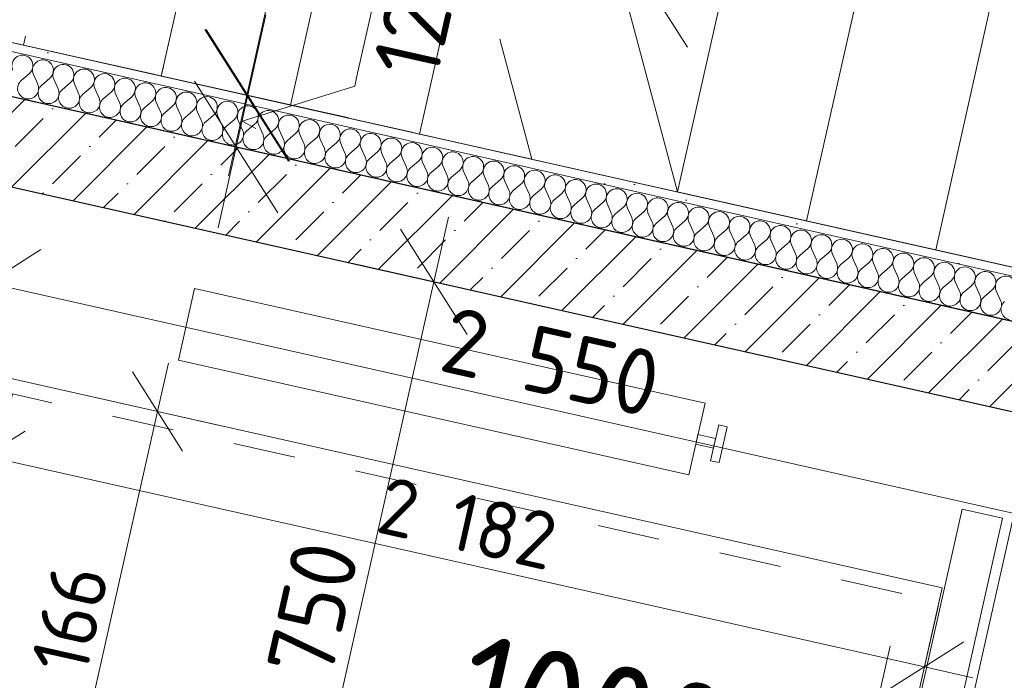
# Model space of a CAD drawing. Header units: millimetres. Extents: x -7218511 to -6645009, y 6003432 to 6221853.
# Tile 92 of 147: x -7174405 to -7172172, y 6146791 to 6148290. Entities that reach past the tile are written whole.
import ezdxf

# ---------------------------------------------------------------- set-up
doc = ezdxf.new("R2010")
doc.units = ezdxf.units.MM
doc.header["$MEASUREMENT"] = 0
doc.linetypes.add('короткая штриховая', pattern=[282.222222, 141.111111, -141.111111])
doc.linetypes.add('Штриховая', pattern=[564.444447, 282.222223, -282.222223])
for name, color, linetype in [('S - МОП.АР', 7, 'Continuous'), ('АР-вертикальная связь - Лестница.АР', 7, 'Continuous'), ('АР-Стены_внутренние_пилоны.АР', 7, 'Continuous'), ('АР-Чертеж-Размеры.АР', 7, 'Continuous')]:
    doc.layers.add(name, color=color, linetype=linetype)
for name, color, linetype, lineweight in [('АР-вертикальная связь - Лестница.АР_Ном._пера__1', 7, 'Continuous', 0), ('АР-вертикальная связь - Лифт.АР_Ном._пера__1', 7, 'Continuous', 0), ('АР-вертикальная связь - Лифт.АР_Ном._пера__120', 7, 'Continuous', 0), ('АР-Стены_внутренние_пилоны.АР_Ном._пера__1', 7, 'Continuous', 30), ('АР-Чертеж-Размеры.АР_Ном._пера__1', 7, 'Continuous', 0), ('Двери Archicad_Ном._пера__120', 7, 'Continuous', 0), ('Маркеры Дверей Archicad_Ном._пера__1', 7, 'Continuous', 0)]:
    doc.layers.add(name, color=color, linetype=linetype, lineweight=lineweight)
doc.styles.add('РЎР“Р•РќР•Р\xa0Р\x98Р\xa0_РЎРўР\x98Р›Р¬_1', font='GOST_Common.ttf')
doc.styles.add('РЎР“Р•РќР•Р\xa0Р\x98Р\xa0_РЎРўР\x98Р›Р¬_3', font='arial.ttf')
doc.dimstyles.new('СГЕНЕРИР_СТИЛЬ__16', dxfattribs={"dimtxt": 129.999995, "dimasz": 142.5, "dimexe": 0.18, "dimexo": 300000, "dimgap": 0, "dimtad": 1, "dimdec": 0, "dimzin": 0, "dimdsep": 46, "dimtxsty": 'РЎР“Р•РќР•Р\xa0Р\x98Р\xa0_РЎРўР\x98Р›Р¬_1', "dimblk": 'ARROWHEAD_6', "dimblk1": 'ARROWHEAD_6', "dimblk2": 'ARROWHEAD_6', "dimcen": 0.09, "dimclrd": 7, "dimclre": 7, "dimclrt": 7, "dimazin": 0, "dimtfac": 1, "dimtdec": 4, "dimtmove": 0, "dimatfit": 3, "dimfxl": 1, "dimtolj": 1, "dimtzin": 0, "dimarcsym": 0})
doc.dimstyles.new('СГЕНЕРИР_СТИЛЬ__2', dxfattribs={"dimtxt": 150, "dimasz": 237.5, "dimexe": 0.18, "dimexo": 0.0625, "dimgap": 0, "dimtad": 1, "dimdec": 0, "dimzin": 0, "dimdsep": 46, "dimtxsty": 'РЎР“Р•РќР•Р\xa0Р\x98Р\xa0_РЎРўР\x98Р›Р¬_1', "dimblk": 'ARROWHEAD_6', "dimblk1": 'ARROWHEAD_6', "dimblk2": 'ARROWHEAD_6', "dimcen": 0.09, "dimse1": 1, "dimse2": 1, "dimclrd": 7, "dimclre": 7, "dimclrt": 7, "dimazin": 0, "dimtfac": 1, "dimtdec": 4, "dimtmove": 0, "dimatfit": 3, "dimfxl": 1, "dimtolj": 1, "dimtzin": 0, "dimarcsym": 0})
doc.dimstyles.new('СГЕНЕРИР_СТИЛЬ__4', dxfattribs={"dimtxt": 150, "dimasz": 190, "dimexe": 0.18, "dimexo": 0.0625, "dimgap": 0, "dimtad": 1, "dimdec": 0, "dimzin": 0, "dimdsep": 46, "dimtxsty": 'РЎР“Р•РќР•Р\xa0Р\x98Р\xa0_РЎРўР\x98Р›Р¬_1', "dimblk": 'ARROWHEAD_6', "dimblk1": 'ARROWHEAD_6', "dimblk2": 'ARROWHEAD_6', "dimcen": 0.09, "dimse1": 1, "dimse2": 1, "dimclrd": 7, "dimclre": 7, "dimclrt": 7, "dimazin": 0, "dimtfac": 1, "dimtdec": 4, "dimtmove": 0, "dimatfit": 3, "dimfxl": 1, "dimtolj": 1, "dimtzin": 0, "dimarcsym": 0})
doc.dimstyles.new('СГЕНЕРИР_СТИЛЬ__5', dxfattribs={"dimtxt": 150, "dimasz": 237.5, "dimexe": 0.18, "dimexo": 0.0625, "dimgap": 0, "dimtad": 1, "dimdec": 0, "dimzin": 0, "dimdsep": 46, "dimtxsty": 'РЎР“Р•РќР•Р\xa0Р\x98Р\xa0_РЎРўР\x98Р›Р¬_1', "dimblk": 'ARROWHEAD_6', "dimblk1": 'ARROWHEAD_6', "dimblk2": 'ARROWHEAD_6', "dimcen": 0.09, "dimse1": 1, "dimse2": 1, "dimclrd": 7, "dimclre": 7, "dimclrt": 7, "dimazin": 0, "dimtfac": 1, "dimtdec": 4, "dimtmove": 2, "dimatfit": 3, "dimfxl": 1, "dimtolj": 1, "dimtzin": 0, "dimarcsym": 0})
pattern_1 = [(45, (-6566190.34, 6562677.8), (-84.852814, 84.852814), []), (45, (-6566232.77, 6562720.22), (-84.852814, 84.852814), [90, -30, 0, -30])]
pattern_2 = [(45, (-6566190.34, 6563027.8), (-111.369318, 111.369318), [0, -105, 0, -157.5]), (110, (-6565840.34, 6563027.8), (148.001588, 53.868173), [0, -77, 0, -133])]

# ---------------------------------------------------------------- blocks, each defined once
blk = doc.blocks.new('Лестница_1_3', base_point=(-6566190.3, 6562677.8))
at = {"layer": 'АР-вертикальная связь - Лестница.АР_Ном._пера__1', "color": 7, "linetype": 'Штриховая', "lineweight": 0}
for p, q in [((-7174144, 6149353.9), (-7174396, 6148231.9)), ((-7173831.7, 6149283.8), (-7174083.7, 6148161.8)), ((-7174083.7, 6148161.8), (-7173831.7, 6149283.8)), ((-7173555.1, 6149146.3), (-7173791, 6148096)), ((-7173791, 6148096), (-7173555.1, 6149146.3)), ((-7173391.7, 6148504.8), (-7173498.3, 6148030.3)), ((-7173498.3, 6148030.3), (-7173391.7, 6148504.8)), ((-7173243.1, 6147973), (-7173384.1, 6148503.1)), ((-7174396, 6148231.9), (-7174376.4, 6148227.5)), ((-7174376.4, 6148227.5), (-7174083.7, 6148161.8)), ((-7174083.7, 6148161.8), (-7173791, 6148096)), ((-7173791, 6148096), (-7173498.3, 6148030.3)), ((-7173498.3, 6148030.3), (-7173243.1, 6147973))]:
    blk.add_line(p, q, dxfattribs=at)
at = {"layer": 'АР-вертикальная связь - Лестница.АР_Ном._пера__1', "color": 7, "linetype": 'Continuous', "lineweight": 0}
for p, q in [((-7172660.9, 6149020.9), (-7172912.9, 6147898.8)), ((-7172912.9, 6147898.8), (-7172660.9, 6149020.9)), ((-7172368.2, 6148955.1), (-7172620.2, 6147833.1)), ((-7172620.2, 6147833.1), (-7172368.2, 6148955.1)), ((-7172075.5, 6148889.4), (-7172327.5, 6147767.3)), ((-7172327.5, 6147767.3), (-7172075.5, 6148889.4)), ((-7172890.5, 6148226.9), (-7173079.6, 6148525.6)), ((-7172912.9, 6147898.8), (-7173053.9, 6148428.9)), ((-7172912.9, 6147898.8), (-7172620.2, 6147833.1)), ((-7172620.2, 6147833.1), (-7172327.5, 6147767.3)), ((-7172327.5, 6147767.3), (-7172034.8, 6147701.6))]:
    blk.add_line(p, q, dxfattribs=at)
blk = doc.blocks.new('Стена_98_3', base_point=(-7176132.1, 6148396.6))
at = {"layer": 'АР-Стены_внутренние_пилоны.АР', "linetype": 'Continuous', "lineweight": 0, "true_color": 0x000000}
h = blk.add_hatch(dxfattribs=at)
h.set_pattern_fill('ЖЕЛЕЗОБЕТОН__PROJECT__0003', color=18, style=0, pattern_type=2)
h.set_pattern_definition(pattern_1)
h.paths.add_polyline_path([(-7176154, 6148299.1), (-7171939.1, 6147352.4), (-7171895.3, 6147547.6), (-7176110.2, 6148494.2)])
at = {"layer": 'АР-Стены_внутренние_пилоны.АР_Ном._пера__1', "color": 7, "linetype": 'Continuous', "lineweight": 30, "flags": 128}
for points in [[(-7171700.2, 6147503.7), (-7176110.2, 6148494.2)], [(-7175744.4, 6148207.1), (-7171939.1, 6147352.4)]]:
    blk.add_lwpolyline(points, dxfattribs=at)
blk = doc.blocks.new('*X282', base_point=(-6566190.3, 6562677.8))
at = {"layer": 'АР-Стены_внутренние_пилоны.АР_Ном._пера__1', "color": 7, "linetype": 'Continuous', "lineweight": 0}
for p, q in [((-7174383.2, 6148167), (-7174401.3, 6148151.6)), ((-7174373.9, 6148165), (-7174364.1, 6148143.2)), ((-7174336.7, 6148156.6), (-7174354.8, 6148141.2)), ((-7174327.4, 6148154.5), (-7174317.6, 6148132.8)), ((-7174290.2, 6148146.2), (-7174308.3, 6148130.7)), ((-7174280.9, 6148144.1), (-7174271.2, 6148122.4)), ((-7174243.8, 6148135.7), (-7174261.9, 6148120.3)), ((-7174234.5, 6148133.7), (-7174224.7, 6148111.9)), ((-7174197.3, 6148125.3), (-7174215.4, 6148109.9)), ((-7174188, 6148123.2), (-7174178.3, 6148101.5)), ((-7174150.9, 6148114.9), (-7174169, 6148099.4)), ((-7174141.6, 6148112.8), (-7174131.8, 6148091.1)), ((-7174104.4, 6148104.4), (-7174122.5, 6148089)), ((-7174095.1, 6148102.4), (-7174085.3, 6148080.6)), ((-7174057.9, 6148094), (-7174076, 6148078.5)), ((-7174048.6, 6148091.9), (-7174038.9, 6148070.2)), ((-7174011.5, 6148083.6), (-7174029.6, 6148068.1)), ((-7174002.2, 6148081.5), (-7173992.4, 6148059.8)), ((-7173965, 6148073.1), (-7173983.1, 6148057.7)), ((-7173955.7, 6148071), (-7173945.9, 6148049.3)), ((-7173918.5, 6148062.7), (-7173936.7, 6148047.2)), ((-7173909.3, 6148060.6), (-7173899.5, 6148038.9)), ((-7173872.1, 6148052.3), (-7173890.2, 6148036.8)), ((-7173862.8, 6148050.2), (-7173853, 6148028.5)), ((-7173825.6, 6148041.8), (-7173843.7, 6148026.4)), ((-7173816.3, 6148039.7), (-7173806.6, 6148018)), ((-7173779.2, 6148031.4), (-7173797.3, 6148015.9)), ((-7173769.9, 6148029.3), (-7173760.1, 6148007.6)), ((-7173732.7, 6148021), (-7173750.8, 6148005.5)), ((-7173723.4, 6148018.9), (-7173713.6, 6147997.2)), ((-7173686.2, 6148010.5), (-7173704.3, 6147995.1)), ((-7173676.9, 6148008.4), (-7173667.2, 6147986.7)), ((-7173639.8, 6148000.1), (-7173657.9, 6147984.6)), ((-7173630.5, 6147998), (-7173620.7, 6147976.3)), ((-7173593.3, 6147989.7), (-7173611.4, 6147974.2)), ((-7173584, 6147987.6), (-7173574.3, 6147965.8)), ((-7173546.9, 6147979.2), (-7173565, 6147963.8)), ((-7173537.6, 6147977.1), (-7173527.8, 6147955.4)), ((-7173500.4, 6147968.8), (-7173518.5, 6147953.3)), ((-7173491.1, 6147966.7), (-7173481.3, 6147945)), ((-7173453.9, 6147958.3), (-7173472, 6147942.9)), ((-7173444.6, 6147956.3), (-7173434.9, 6147934.5)), ((-7173407.5, 6147947.9), (-7173425.6, 6147932.5)), ((-7173398.2, 6147945.8), (-7173388.4, 6147924.1)), ((-7173361, 6147937.5), (-7173379.1, 6147922)), ((-7173351.7, 6147935.4), (-7173341.9, 6147913.7)), ((-7173314.5, 6147927), (-7173332.7, 6147911.6)), ((-7173305.2, 6147925), (-7173295.5, 6147903.2)), ((-7173268.1, 6147916.6), (-7173286.2, 6147901.2)), ((-7173258.8, 6147914.5), (-7173249, 6147892.8)), ((-7173221.6, 6147906.2), (-7173239.7, 6147890.7)), ((-7173212.3, 6147904.1), (-7173202.6, 6147882.4)), ((-7173175.2, 6147895.7), (-7173193.3, 6147880.3)), ((-7173165.9, 6147893.6), (-7173156.1, 6147871.9)), ((-7173128.7, 6147885.3), (-7173146.8, 6147869.8)), ((-7173119.4, 6147883.2), (-7173109.6, 6147861.5)), ((-7173082.2, 6147874.9), (-7173100.3, 6147859.4)), ((-7173072.9, 6147872.8), (-7173063.2, 6147851.1)), ((-7173035.8, 6147864.4), (-7173053.9, 6147849)), ((-7173026.5, 6147862.3), (-7173016.7, 6147840.6)), ((-7172989.3, 6147854), (-7173007.4, 6147838.5)), ((-7172980, 6147851.9), (-7172970.3, 6147830.2)), ((-7172942.8, 6147843.6), (-7172961, 6147828.1)), ((-7172933.6, 6147841.5), (-7172923.8, 6147819.8)), ((-7172896.4, 6147833.1), (-7172914.5, 6147817.7)), ((-7172887.1, 6147831), (-7172877.3, 6147809.3)), ((-7172849.9, 6147822.7), (-7172868, 6147807.2)), ((-7172840.6, 6147820.6), (-7172830.9, 6147798.9)), ((-7172803.5, 6147812.3), (-7172821.6, 6147796.8)), ((-7172794.2, 6147810.2), (-7172784.4, 6147788.5)), ((-7172757, 6147801.8), (-7172775.1, 6147786.4)), ((-7172747.7, 6147799.7), (-7172737.9, 6147778)), ((-7172710.5, 6147791.4), (-7172728.7, 6147775.9)), ((-7172701.2, 6147789.3), (-7172691.5, 6147767.6)), ((-7172664.1, 6147781), (-7172682.2, 6147765.5)), ((-7172654.8, 6147778.9), (-7172645, 6147757.1)), ((-7172617.6, 6147770.5), (-7172635.7, 6147755.1)), ((-7172608.3, 6147768.4), (-7172598.6, 6147746.7)), ((-7172571.2, 6147760.1), (-7172589.3, 6147744.6)), ((-7172561.9, 6147758), (-7172552.1, 6147736.3)), ((-7172524.7, 6147749.6), (-7172542.8, 6147734.2)), ((-7172515.4, 6147747.6), (-7172505.6, 6147725.8)), ((-7172478.2, 6147739.2), (-7172496.3, 6147723.8)), ((-7172468.9, 6147737.1), (-7172459.2, 6147715.4)), ((-7172431.8, 6147728.8), (-7172449.9, 6147713.3)), ((-7172422.5, 6147726.7), (-7172412.7, 6147705)), ((-7172385.3, 6147718.3), (-7172403.4, 6147702.9)), ((-7172376, 6147716.3), (-7172366.3, 6147694.5)), ((-7172338.8, 6147707.9), (-7172357, 6147692.5)), ((-7172329.6, 6147705.8), (-7172319.8, 6147684.1)), ((-7172292.4, 6147697.5), (-7172310.5, 6147682)), ((-7172283.1, 6147695.4), (-7172273.3, 6147673.7)), ((-7172245.9, 6147687), (-7172264, 6147671.6)), ((-7172236.6, 6147684.9), (-7172226.9, 6147663.2)), ((-7172199.5, 6147676.6), (-7172217.6, 6147661.1)), ((-7172190.2, 6147674.5), (-7172180.4, 6147652.8))]:
    blk.add_line(p, q, dxfattribs=at)
for centre, start, end in [((-7174398.6, 6148185.2), 310.4718, 204.2116), ((-7174352.2, 6148174.7), 310.4718, 204.2116), ((-7174305.7, 6148164.3), 310.4718, 204.2116), ((-7174259.2, 6148153.9), 310.4718, 204.2116), ((-7174212.8, 6148143.4), 310.4718, 204.2116), ((-7174385.8, 6148133.5), 130.4718, 257.3417), ((-7174385.8, 6148133.5), 257.3417, 24.2116), ((-7174166.3, 6148133), 310.4718, 204.2116), ((-7174119.8, 6148122.6), 310.4718, 204.2116), ((-7174339.4, 6148123), 130.4718, 257.3417), ((-7174339.4, 6148123), 257.3417, 24.2116), ((-7174292.9, 6148112.6), 130.4718, 257.3417), ((-7174292.9, 6148112.6), 257.3417, 24.2116), ((-7174246.4, 6148102.2), 130.4718, 257.3417), ((-7174073.4, 6148112.1), 310.4718, 204.2116), ((-7174026.9, 6148101.7), 310.4718, 204.2116), ((-7174246.4, 6148102.2), 257.3417, 24.2116), ((-7174200, 6148091.7), 130.4718, 257.3417), ((-7174200, 6148091.7), 257.3417, 24.2116), ((-7174153.5, 6148081.3), 130.4718, 257.3417), ((-7173980.5, 6148091.2), 310.4718, 204.2116), ((-7173934, 6148080.8), 310.4718, 204.2116), ((-7174153.5, 6148081.3), 257.3417, 24.2116), ((-7174107, 6148070.9), 130.4718, 257.3417), ((-7174107, 6148070.9), 257.3417, 24.2116), ((-7174060.6, 6148060.4), 130.4718, 257.3417), ((-7173887.5, 6148070.4), 310.4718, 204.2116), ((-7173841.1, 6148059.9), 310.4718, 204.2116), ((-7174060.6, 6148060.4), 257.3417, 24.2116), ((-7174014.1, 6148050), 130.4718, 257.3417), ((-7174014.1, 6148050), 257.3417, 24.2116), ((-7173967.7, 6148039.6), 130.4718, 257.3417), ((-7173794.6, 6148049.5), 310.4718, 204.2116), ((-7173748.2, 6148039.1), 310.4718, 204.2116), ((-7173967.7, 6148039.6), 257.3417, 24.2116), ((-7173921.2, 6148029.1), 130.4718, 257.3417), ((-7173921.2, 6148029.1), 257.3417, 24.2116), ((-7173874.7, 6148018.7), 130.4718, 257.3417), ((-7173701.7, 6148028.6), 310.4718, 204.2116), ((-7173655.2, 6148018.2), 310.4718, 204.2116), ((-7173608.8, 6148007.8), 310.4718, 204.2116), ((-7173874.7, 6148018.7), 257.3417, 24.2116), ((-7173828.3, 6148008.3), 130.4718, 257.3417), ((-7173828.3, 6148008.3), 257.3417, 24.2116), ((-7173781.8, 6147997.8), 130.4718, 257.3417), ((-7173562.3, 6147997.3), 310.4718, 204.2116), ((-7173515.8, 6147986.9), 310.4718, 204.2116), ((-7173781.8, 6147997.8), 257.3417, 24.2116), ((-7173735.4, 6147987.4), 130.4718, 257.3417), ((-7173735.4, 6147987.4), 257.3417, 24.2116), ((-7173688.9, 6147977), 130.4718, 257.3417), ((-7173688.9, 6147977), 257.3417, 24.2116), ((-7173469.4, 6147976.5), 310.4718, 204.2116), ((-7173422.9, 6147966), 310.4718, 204.2116), ((-7173642.4, 6147966.5), 130.4718, 257.3417), ((-7173642.4, 6147966.5), 257.3417, 24.2116), ((-7173596, 6147956.1), 130.4718, 257.3417), ((-7173596, 6147956.1), 257.3417, 24.2116), ((-7173549.5, 6147945.7), 130.4718, 257.3417), ((-7173376.5, 6147955.6), 310.4718, 204.2116), ((-7173330, 6147945.2), 310.4718, 204.2116), ((-7173549.5, 6147945.7), 257.3417, 24.2116), ((-7173503, 6147935.2), 130.4718, 257.3417), ((-7173503, 6147935.2), 257.3417, 24.2116), ((-7173456.6, 6147924.8), 130.4718, 257.3417), ((-7173283.5, 6147934.7), 310.4718, 204.2116), ((-7173237.1, 6147924.3), 310.4718, 204.2116), ((-7173456.6, 6147924.8), 257.3417, 24.2116), ((-7173410.1, 6147914.3), 130.4718, 257.3417), ((-7173410.1, 6147914.3), 257.3417, 24.2116), ((-7173363.7, 6147903.9), 130.4718, 257.3417), ((-7173190.6, 6147913.8), 310.4718, 204.2116), ((-7173144.1, 6147903.4), 310.4718, 204.2116), ((-7173363.7, 6147903.9), 257.3417, 24.2116), ((-7173317.2, 6147893.5), 130.4718, 257.3417), ((-7173317.2, 6147893.5), 257.3417, 24.2116), ((-7173270.7, 6147883), 130.4718, 257.3417), ((-7173097.7, 6147893), 310.4718, 204.2116), ((-7173051.2, 6147882.5), 310.4718, 204.2116), ((-7173270.7, 6147883), 257.3417, 24.2116), ((-7173224.3, 6147872.6), 130.4718, 257.3417), ((-7173224.3, 6147872.6), 257.3417, 24.2116), ((-7173177.8, 6147862.2), 130.4718, 257.3417), ((-7173004.8, 6147872.1), 310.4718, 204.2116), ((-7172958.3, 6147861.7), 310.4718, 204.2116), ((-7172911.8, 6147851.2), 310.4718, 204.2116), ((-7173177.8, 6147862.2), 257.3417, 24.2116), ((-7173131.4, 6147851.7), 130.4718, 257.3417), ((-7173131.4, 6147851.7), 257.3417, 24.2116), ((-7173084.9, 6147841.3), 130.4718, 257.3417), ((-7172865.4, 6147840.8), 310.4718, 204.2116), ((-7172818.9, 6147830.4), 310.4718, 204.2116), ((-7173084.9, 6147841.3), 257.3417, 24.2116), ((-7173038.4, 6147830.9), 130.4718, 257.3417), ((-7173038.4, 6147830.9), 257.3417, 24.2116), ((-7172992, 6147820.4), 130.4718, 257.3417), ((-7172992, 6147820.4), 257.3417, 24.2116), ((-7172772.5, 6147819.9), 310.4718, 204.2116), ((-7172726, 6147809.5), 310.4718, 204.2116), ((-7172945.5, 6147810), 130.4718, 257.3417), ((-7172945.5, 6147810), 257.3417, 24.2116), ((-7172899, 6147799.6), 130.4718, 257.3417), ((-7172899, 6147799.6), 257.3417, 24.2116), ((-7172679.5, 6147799.1), 310.4718, 204.2116), ((-7172633.1, 6147788.6), 310.4718, 204.2116), ((-7172852.6, 6147789.1), 130.4718, 257.3417), ((-7172852.6, 6147789.1), 257.3417, 24.2116), ((-7172806.1, 6147778.7), 130.4718, 257.3417), ((-7172806.1, 6147778.7), 257.3417, 24.2116), ((-7172759.7, 6147768.3), 130.4718, 257.3417), ((-7172586.6, 6147778.2), 310.4718, 204.2116), ((-7172540.1, 6147767.8), 310.4718, 204.2116), ((-7172759.7, 6147768.3), 257.3417, 24.2116), ((-7172713.2, 6147757.8), 130.4718, 257.3417), ((-7172713.2, 6147757.8), 257.3417, 24.2116), ((-7172666.7, 6147747.4), 130.4718, 257.3417), ((-7172493.7, 6147757.3), 310.4718, 204.2116), ((-7172447.2, 6147746.9), 310.4718, 204.2116), ((-7172666.7, 6147747.4), 257.3417, 24.2116), ((-7172620.3, 6147736.9), 130.4718, 257.3417), ((-7172620.3, 6147736.9), 257.3417, 24.2116), ((-7172573.8, 6147726.5), 130.4718, 257.3417), ((-7172400.8, 6147736.5), 310.4718, 204.2116), ((-7172354.3, 6147726), 310.4718, 204.2116), ((-7172573.8, 6147726.5), 257.3417, 24.2116), ((-7172527.4, 6147716.1), 130.4718, 257.3417), ((-7172527.4, 6147716.1), 257.3417, 24.2116), ((-7172480.9, 6147705.6), 130.4718, 257.3417), ((-7172307.8, 6147715.6), 310.4718, 204.2116), ((-7172261.4, 6147705.1), 310.4718, 204.2116), ((-7172214.9, 6147694.7), 310.4718, 204.2116), ((-7172480.9, 6147705.6), 257.3417, 24.2116), ((-7172434.4, 6147695.2), 130.4718, 257.3417), ((-7172434.4, 6147695.2), 257.3417, 24.2116), ((-7172388, 6147684.8), 130.4718, 257.3417), ((-7172168.5, 6147684.3), 310.4718, 204.2116), ((-7172388, 6147684.8), 257.3417, 24.2116), ((-7172341.5, 6147674.3), 130.4718, 257.3417), ((-7172341.5, 6147674.3), 257.3417, 24.2116), ((-7172295, 6147663.9), 130.4718, 257.3417), ((-7172295, 6147663.9), 257.3417, 24.2116), ((-7172248.6, 6147653.5), 130.4718, 257.3417), ((-7172248.6, 6147653.5), 257.3417, 24.2116), ((-7172202.1, 6147643), 130.4718, 257.3417), ((-7172202.1, 6147643), 257.3417, 24.2116), ((-7172155.7, 6147632.6), 130.4718, 257.3417)]:
    blk.add_arc(centre, 23.8, start, end, dxfattribs=at)
blk = doc.blocks.new('Стена_123_3', base_point=(-7176110.2, 6148493.9))
at = {"layer": 'АР-Стены_внутренние_пилоны.АР', "linetype": 'Continuous', "lineweight": 0, "true_color": 0x000000}
h = blk.add_hatch(dxfattribs=at)
h.set_pattern_fill('ШТУКАТУРКА__ГИПС_01_0003', color=18, style=0, pattern_type=2)
h.set_pattern_definition(pattern_2)
h.paths.add_polyline_path([(-7168181.7, 6146836.2), (-7176083.9, 6148611), (-7176088.3, 6148591.5), (-7168186.1, 6146816.7)])
at = {"layer": 'АР-Стены_внутренние_пилоны.АР_Ном._пера__1', "color": 7, "linetype": 'Continuous', "lineweight": 0}
blk.add_line((-7168186.1, 6146816.7), (-7176088.3, 6148591.5), dxfattribs=at)
at = {"layer": 'АР-Стены_внутренние_пилоны.АР_Ном._пера__1', "color": 7, "linetype": 'Continuous', "lineweight": 0, "flags": 128}
for points in [[(-7168181.7, 6146836.2), (-7176083.9, 6148611)], [(-7176110.2, 6148493.9), (-7168208, 6146719.1)]]:
    blk.add_lwpolyline(points, dxfattribs=at)
at = {"layer": 'АР-Стены_внутренние_пилоны.АР', "color": 7, "lineweight": 0}
blk.add_blockref('*X282', (-6566190.3, 6562677.8), dxfattribs=at)
blk = doc.blocks.new('*D585', base_point=(-6566190.3, 6562677.8))
at = {"layer": 'АР-Чертеж-Размеры.АР_Ном._пера__1', "color": 7, "linetype": 'Continuous', "lineweight": 0, "transparency": 16777216}
for p, q in [((-7174031.6, 6150812.3), (-7174072.7, 6150629.3)), ((-7173978.1, 6150480), (-7174167.2, 6150778.7)), ((-7174301.4, 6150680.7), (-7173844, 6150578)), ((-7174072.7, 6150629.3), (-7174600.8, 6148277.9)), ((-7174695.4, 6148427.3), (-7174506.2, 6148128.6)), ((-7174829.5, 6148329.3), (-7174372.1, 6148226.5)), ((-7174600.8, 6148277.9), (-7174641.9, 6148095))]:
    blk.add_line(p, q, dxfattribs=at)
at = {"layer": 'АР-Чертеж-Размеры.АР_Ном._пера__1', "color": 7, "lineweight": 0, "transparency": 16777216, "insert": (-7174416.6, 6149234.9), "char_height": 150, "attachment_point": 7, "rotation": 77.3417, "style": 'РЎР“Р•РќР•Р\xa0Р\x98Р\xa0_РЎРўР\x98Р›Р¬_1'}
blk.add_mtext('\\A1;{\\pql;\\fGOST Common|b0|i0|c204|p0;\\W1.000000;2\xa0410}', dxfattribs=at)
blk = doc.blocks.new('ARROWHEAD_6')
at = {"color": 0, "linetype": 'Continuous', "lineweight": 0}
for p, q in [((-0.5, -0.5), (0.5, 0.5)), ((0, 0), (-1, 0))]:
    blk.add_line(p, q, dxfattribs=at)
blk = doc.blocks.new('*D586', base_point=(-6566190.3, 6562677.8))
at = {"layer": 'АР-Чертеж-Размеры.АР_Ном._пера__1', "color": 7, "linetype": 'Continuous', "lineweight": 0, "transparency": 16777216}
for p, q in [((-7173638.1, 6149240.3), (-7173597.1, 6149423.3)), ((-7173543.6, 6149091), (-7173732.7, 6149389.7)), ((-7173409.5, 6149189), (-7173866.8, 6149291.7)), ((-7173890.1, 6148118.3), (-7173638.1, 6149240.3)), ((-7173984.7, 6148267.6), (-7173795.6, 6147968.9)), ((-7173661.5, 6148066.9), (-7174118.8, 6148169.6)), ((-7173931.2, 6147935.3), (-7173890.1, 6148118.3))]:
    blk.add_line(p, q, dxfattribs=at)
at = {"layer": 'АР-Чертеж-Размеры.АР_Ном._пера__1', "color": 7, "lineweight": 0, "transparency": 16777216, "insert": (-7173839, 6148482.8), "char_height": 150, "attachment_point": 7, "rotation": 77.3422, "style": 'РЎР“Р•РќР•Р\xa0Р\x98Р\xa0_РЎРўР\x98Р›Р¬_1'}
blk.add_mtext('\\A1;{\\pql;\\fGOST Common|b0|i0|c204|p0;\\W1.000000;1\xa0150}', dxfattribs=at)
blk = doc.blocks.new('*D590', base_point=(-6566190.3, 6562677.8))
at = {"layer": 'АР-Чертеж-Размеры.АР_Ном._пера__1', "color": 7, "linetype": 'Continuous', "lineweight": 0, "transparency": 16777216}
for p, q in [((-7173640, 6148161.2), (-7173564.4, 6148497.9)), ((-7173846.3, 6148300.9), (-7173887.4, 6148118)), ((-7173982, 6148267.3), (-7173792.9, 6147968.6)), ((-7174116.1, 6148169.3), (-7173658.8, 6148066.6)), ((-7173819.2, 6147851.3), (-7174008.4, 6148150)), ((-7173645, 6148139.1), (-7173640, 6148161.2)), ((-7173900.6, 6148059.3), (-7173645, 6148139.1)), ((-7173887.4, 6148118), (-7173913.8, 6148000.6)), ((-7173900.6, 6148059.3), (-7173869.3, 6148042.9)), ((-7174142.5, 6148052), (-7173685.1, 6147949.3)), ((-7173913.8, 6148000.6), (-7173954.9, 6147817.7))]:
    blk.add_line(p, q, dxfattribs=at)
at = {"layer": 'АР-Чертеж-Размеры.АР_Ном._пера__1', "color": 7, "lineweight": 0, "transparency": 16777216, "insert": (-7173459.5, 6148150), "char_height": 150, "attachment_point": 7, "rotation": 77.3417, "style": 'РЎР“Р•РќР•Р\xa0Р\x98Р\xa0_РЎРўР\x98Р›Р¬_1'}
blk.add_mtext('\\A1;{\\pql;\\fGOST Common|b0|i0|c204|p0;\\W1.000000;120}', dxfattribs=at)
blk = doc.blocks.new('*D591', base_point=(-6566190.3, 6562677.8))
at = {"layer": 'АР-Чертеж-Размеры.АР_Ном._пера__1', "color": 7, "linetype": 'Continuous', "lineweight": 0, "transparency": 16777216}
for p, q in [((-7174280.9, 6150888.8), (-7174322, 6150705.8)), ((-7174227.4, 6150556.5), (-7174416.6, 6150855.2)), ((-7174550.7, 6150757.2), (-7174093.3, 6150654.5)), ((-7174322, 6150705.8), (-7174880.8, 6148217.8)), ((-7174975.4, 6148367.2), (-7174786.3, 6148068.4)), ((-7175109.5, 6148269.2), (-7174652.1, 6148166.4)), ((-7174880.8, 6148217.8), (-7174921.9, 6148034.9))]:
    blk.add_line(p, q, dxfattribs=at)
at = {"layer": 'АР-Чертеж-Размеры.АР_Ном._пера__1', "color": 7, "lineweight": 0, "transparency": 16777216, "insert": (-7174682.9, 6149235.7), "char_height": 150, "attachment_point": 7, "rotation": 77.3411, "style": 'РЎР“Р•РќР•Р\xa0Р\x98Р\xa0_РЎРўР\x98Р›Р¬_1'}
blk.add_mtext('\\A1;{\\pql;\\fGOST Common|b0|i0|c204|p0;\\W1.000000;2\xa0550}', dxfattribs=at)
blk = doc.blocks.new('*D595', base_point=(-6566190.3, 6562677.8))
at = {"layer": 'АР-Чертеж-Размеры.АР_Ном._пера__1', "color": 7, "linetype": 'Continuous', "lineweight": 0, "transparency": 16777216}
for p, q in [((-7173465.5, 6147695.2), (-7173432.6, 6147841.6)), ((-7173389.9, 6147575.8), (-7173541.2, 6147814.7)), ((-7173282.6, 6147654.1), (-7173648.5, 6147736.3)), ((-7173849, 6145988), (-7173465.5, 6147695.2)), ((-7173924.6, 6146107.4), (-7173773.3, 6145868.5)), ((-7173666, 6145946.9), (-7174031.9, 6146029)), ((-7173881.9, 6145841.6), (-7173849, 6145988))]:
    blk.add_line(p, q, dxfattribs=at)
at = {"layer": 'АР-Чертеж-Размеры.АР_Ном._пера__1', "color": 7, "lineweight": 0, "transparency": 16777216, "insert": (-7173735.5, 6146630.3), "char_height": 150, "attachment_point": 7, "rotation": 77.3411, "style": 'РЎР“Р•РќР•Р\xa0Р\x98Р\xa0_РЎРўР\x98Р›Р¬_1'}
blk.add_mtext('\\A1;{\\pql;\\fGOST Common|b0|i0|c204|p0;\\W1.000000;1\xa0750}', dxfattribs=at)
blk = doc.blocks.new('*D596', base_point=(-6566190.3, 6562677.8))
at = {"layer": 'АР-Чертеж-Размеры.АР_Ном._пера__1', "color": 7, "linetype": 'Continuous', "lineweight": 0, "transparency": 16777216}
for p, q in [((-7174517.4, 6147509.7), (-7174435.2, 6147875.6)), ((-7174356.8, 6147768.3), (-7174595.7, 6147617)), ((-7174622.6, 6147725.5), (-7174476.3, 6147692.6)), ((-7174476.3, 6147692.6), (-7171988.2, 6147133.8)), ((-7172029.3, 6146950.9), (-7171947.1, 6147316.8)), ((-7172107.7, 6147058.2), (-7171868.7, 6147209.5)), ((-7171988.2, 6147133.8), (-7171841.9, 6147100.9))]:
    blk.add_line(p, q, dxfattribs=at)
at = {"layer": 'АР-Чертеж-Размеры.АР_Ном._пера__1', "color": 7, "lineweight": 0, "transparency": 16777216, "insert": (-7173458.3, 6147494.7), "char_height": 150, "attachment_point": 7, "rotation": 347.3417, "style": 'РЎР“Р•РќР•Р\xa0Р\x98Р\xa0_РЎРўР\x98Р›Р¬_1'}
blk.add_mtext('\\A1;{\\pql;\\fGOST Common|b0|i0|c204|p0;\\W1.000000;2\xa0550}', dxfattribs=at)
blk = doc.blocks.new('*D657', base_point=(-6566190.3, 6562677.8))
at = {"layer": 'АР-Чертеж-Размеры.АР_Ном._пера__1', "color": 7, "linetype": 'Continuous', "lineweight": 0, "transparency": 16777216}
for p, q in [((-7174512.9, 6147162.6), (-7174451.3, 6147437)), ((-7174392.5, 6147356.6), (-7174571.7, 6147243.1)), ((-7174591.9, 6147324.5), (-7174482.1, 6147299.8)), ((-7174482.1, 6147299.8), (-7172353.2, 6146821.7)), ((-7172384, 6146684.5), (-7172322.3, 6146958.9)), ((-7172442.8, 6146765), (-7172263.5, 6146878.4)), ((-7172353.2, 6146821.7), (-7172243.4, 6146797))]:
    blk.add_line(p, q, dxfattribs=at)
at = {"layer": 'АР-Чертеж-Размеры.АР_Ном._пера__1', "color": 7, "lineweight": 0, "transparency": 16777216, "insert": (-7173600.8, 6147128.5), "char_height": 130, "attachment_point": 7, "rotation": 347.3417, "style": 'РЎР“Р•РќР•Р\xa0Р\x98Р\xa0_РЎРўР\x98Р›Р¬_1'}
blk.add_mtext('\\A1;{\\pql;\\fGOST Common|b0|i0|c204|p0;\\W1.000000;2\xa0182}', dxfattribs=at)
blk = doc.blocks.new('*D658', base_point=(-6566190.3, 6562677.8))
at = {"layer": 'АР-Чертеж-Размеры.АР_Ном._пера__1', "color": 7, "linetype": 'Continuous', "lineweight": 0, "transparency": 16777216}
for p, q in [((-7174092.2, 6147401), (-7174067.5, 6147510.8)), ((-7174035.5, 6147311.4), (-7174148.9, 6147490.6)), ((-7173955, 6147370.2), (-7174229.4, 6147431.8)), ((-7174347.7, 6146263.3), (-7174092.2, 6147401)), ((-7174404.5, 6146352.9), (-7174291, 6146173.7)), ((-7174210.5, 6146232.5), (-7174484.9, 6146294.1)), ((-7174372.4, 6146153.6), (-7174347.7, 6146263.3))]:
    blk.add_line(p, q, dxfattribs=at)
at = {"layer": 'АР-Чертеж-Размеры.АР_Ном._пера__1', "color": 7, "lineweight": 0, "transparency": 16777216, "insert": (-7174284.9, 6146661.9), "char_height": 130, "attachment_point": 7, "rotation": 77.3417, "style": 'РЎР“Р•РќР•Р\xa0Р\x98Р\xa0_РЎРўР\x98Р›Р¬_1'}
blk.add_mtext('\\A1;{\\pql;\\fGOST Common|b0|i0|c204|p0;\\W1.000000;1\xa0166}', dxfattribs=at)
blk = doc.blocks.new('Маркер ДВ 23[56]_3', base_point=(-7172109, 6146596))
at = {"layer": 'Маркеры Дверей Archicad_Ном._пера__1', "color": 7, "lineweight": 0, "insert": (-7171965.2, 6146316.6), "char_height": 150, "attachment_point": 7, "rotation": 77.3417, "style": 'РЎР“Р•РќР•Р\xa0Р\x98Р\xa0_РЎРўР\x98Р›Р¬_3'}
blk.add_mtext('\\A1;{\\pql;\\pt0;\\fArial|b0|i0|c204|p0;\\W1.000000;EI60\\fArial|b0|i0|c204|p0;\\W1.000000;\\fArial|b0|i0|c204|p0;\\H0.666667x;\\W1.000000;\\fArial|b0|i0|c204|p0;\\H1.500000x;\\W1.000000;}', dxfattribs=at)
blk = doc.blocks.new('Прямоугольный Дверной Проем 23[24]_3', base_point=(-6566190.3, 6562677.8))
at = {"layer": 'Двери Archicad_Ном._пера__120', "color": 7, "linetype": 'Continuous', "lineweight": 0}
for p, q in [((-7171998.4, 6147088.7), (-7171783.7, 6147040.5)), ((-7171779.3, 6147060), (-7171783.7, 6147040.5)), ((-7172219.7, 6146103.3), (-7172005, 6146055.1)), ((-7172009.4, 6146035.6), (-7172005, 6146055.1))]:
    blk.add_line(p, q, dxfattribs=at)
at = {"layer": 'Маркеры Дверей Archicad_Ном._пера__1', "color": 7, "lineweight": 0}
blk.add_blockref('Маркер ДВ 23[56]_3', (-7172109, 6146596), dxfattribs=at)
blk = doc.blocks.new('Стена_224_3', base_point=(-7172322.7, 6145644.8))
at = {"layer": 'АР-Стены_внутренние_пилоны.АР', "linetype": 'Continuous', "lineweight": 0, "true_color": 0x000000}
h = blk.add_hatch(dxfattribs=at)
h.set_pattern_fill('ШТУКАТУРКА__ГИПС_01_0003', color=18, style=0, pattern_type=2)
h.set_pattern_definition(pattern_2)
h.paths.add_polyline_path([(-7171700.2, 6147503.7), (-7171704.2, 6147486), (-7171680.7, 6147499.4)])
h = blk.add_hatch(dxfattribs=at)
h.set_pattern_fill('ШТУКАТУРКА__ГИПС_01_0003', color=18, style=0, pattern_type=2)
h.set_pattern_definition(pattern_2)
h.paths.add_polyline_path([(-7171680.7, 6147499.1), (-7171680.7, 6147499.4), (-7171681, 6147499.2)])
h = blk.add_hatch(dxfattribs=at)
h.set_pattern_fill('ЖЕЛЕЗОБЕТОН__PROJECT__0003', color=18, style=0, pattern_type=2)
h.set_pattern_definition(pattern_1)
h.paths.add_polyline_path([(-7171994, 6147108.2), (-7171798.8, 6147064.4), (-7171744, 6147308.6), (-7171939.1, 6147352.4)])
h = blk.add_hatch(dxfattribs=at)
h.set_pattern_fill('ШТУКАТУРКА__ГИПС_01_0003', color=18, style=0, pattern_type=2)
h.set_pattern_definition(pattern_2)
h.paths.add_polyline_path([(-7171748.4, 6147288.8), (-7171798.8, 6147064.4), (-7171779.3, 6147060), (-7171728.9, 6147284.4)])
h = blk.add_hatch(dxfattribs=at)
h.set_pattern_fill('ШТУКАТУРКА__ГИПС_01_0003', color=18, style=0, pattern_type=2)
h.set_pattern_definition(pattern_2)
h.paths.add_polyline_path([(-7171779.3, 6147060), (-7171798.8, 6147064.4), (-7171994, 6147108.2), (-7171998.4, 6147088.7), (-7171783.7, 6147040.5)])
h = blk.add_hatch(dxfattribs=at)
h.set_pattern_fill('ШТУКАТУРКА__ГИПС_01_0003', color=18, style=0, pattern_type=2)
h.set_pattern_definition(pattern_2)
h.paths.add_polyline_path([(-7172005, 6146055.1), (-7172219.7, 6146103.3), (-7172224.1, 6146083.8), (-7172028.9, 6146039.9), (-7172009.4, 6146035.6)])
h = blk.add_hatch(dxfattribs=at)
h.set_pattern_fill('ЖЕЛЕЗОБЕТОН__PROJECT__0003', color=18, style=0, pattern_type=2)
h.set_pattern_definition(pattern_1)
h.paths.add_polyline_path([(-7172322.7, 6145644.8), (-7172127.5, 6145600.9), (-7172028.9, 6146039.9), (-7172224.1, 6146083.8)])
h = blk.add_hatch(dxfattribs=at)
h.set_pattern_fill('ШТУКАТУРКА__ГИПС_01_0003', color=18, style=0, pattern_type=2)
h.set_pattern_definition(pattern_2)
h.paths.add_polyline_path([(-7172028.9, 6146039.9), (-7172127.5, 6145600.9), (-7172108, 6145596.6), (-7172009.4, 6146035.6)])
at = {"layer": 'АР-Стены_внутренние_пилоны.АР_Ном._пера__1', "color": 7, "linetype": 'Continuous', "lineweight": 30}
for p, q in [((-7171704.2, 6147486), (-7171700.2, 6147503.7)), ((-7171680.7, 6147499.1), (-7171681, 6147499.2)), ((-7171744, 6147308.6), (-7171704.2, 6147486)), ((-7171744.1, 6147308.3), (-7171748.4, 6147288.8)), ((-7171744.1, 6147308.3), (-7171744, 6147308.6)), ((-7171798.8, 6147064.4), (-7171748.4, 6147288.8)), ((-7171798.8, 6147064.4), (-7171994, 6147108.2)), ((-7172028.9, 6146039.9), (-7172224.1, 6146083.8)), ((-7172127.5, 6145600.9), (-7172028.9, 6146039.9))]:
    blk.add_line(p, q, dxfattribs=at)
at = {"layer": 'АР-Стены_внутренние_пилоны.АР_Ном._пера__1', "color": 7, "linetype": 'Continuous', "lineweight": 0}
for p, q in [((-7171994, 6147108.2), (-7171998.4, 6147088.7)), ((-7171998.4, 6147088.7), (-7171783.7, 6147040.5)), ((-7171779.3, 6147060), (-7171783.7, 6147040.5)), ((-7172224.1, 6146083.8), (-7172219.7, 6146103.3)), ((-7172219.7, 6146103.3), (-7172005, 6146055.1)), ((-7172009.4, 6146035.6), (-7172005, 6146055.1))]:
    blk.add_line(p, q, dxfattribs=at)
at = {"layer": 'АР-Стены_внутренние_пилоны.АР_Ном._пера__1', "color": 7, "linetype": 'Continuous', "lineweight": 0, "flags": 128}
for points in [[(-7171680.7, 6147499.4), (-7171700.2, 6147503.7)], [(-7171680.7, 6147499.1), (-7171680.7, 6147499.4)], [(-7171779.3, 6147060), (-7171728.9, 6147284.4)], [(-7172108, 6145596.6), (-7172009.4, 6146035.6)]]:
    blk.add_lwpolyline(points, dxfattribs=at)
at = {"layer": 'АР-Стены_внутренние_пилоны.АР_Ном._пера__1', "color": 7, "linetype": 'Continuous', "lineweight": 30, "flags": 128}
for points in [[(-7171939.1, 6147352.4), (-7171994, 6147108.2)], [(-7172224.1, 6146083.8), (-7172322.7, 6145644.8)]]:
    blk.add_lwpolyline(points, dxfattribs=at)
at = {"layer": 'Двери Archicad_Ном._пера__120', "color": 7, "linetype": 'Continuous', "lineweight": 0}
blk.add_blockref('Прямоугольный Дверной Проем 23[24]_3', (-6566190.3, 6562677.8), dxfattribs=at)

msp = doc.modelspace()

# ---------------------------------------------------------------- linework, layer by layer
at = {"layer": 'S - МОП.АР', "color": 254, "linetype": 'Continuous', "lineweight": 0, "true_color": 0xdadada, "flags": 128}
msp.add_lwpolyline([(-7175918, 6148574), (-7168201.1, 6146840.9), (-7167673.1, 6149192), (-7175389.9, 6150925.2)], close=True, dxfattribs=at)
at = {"layer": 'АР-вертикальная связь - Лифт.АР_Ном._пера__120', "color": 7, "linetype": 'Continuous', "lineweight": 0}
for points in [[(-7171939.1, 6147352.4), (-7174427.2, 6147911.2), (-7174810.7, 6146203.8), (-7172322.6, 6145645)], [(-7172887.2, 6147257.4), (-7174044.6, 6147517.3), (-7174008.1, 6147679.9), (-7172850.6, 6147419.9)], [(-7174697.3, 6146341.8), (-7172568.3, 6145863.7), (-7172312.8, 6147001.4), (-7174441.7, 6147479.5)], [(-7172819.7, 6147370.7), (-7172800.1, 6147366.3), (-7172818.4, 6147285.1), (-7172837.9, 6147289.4)], [(-7172871.6, 6147326.6), (-7172831.6, 6147317.6), (-7172826.6, 6147339.8), (-7172866.6, 6147348.8)], [(-7172472.2, 6145734.1), (-7172360, 6145708.9), (-7172029.2, 6147181.8), (-7172141.4, 6147207)], [(-7172267.3, 6147179.8), (-7172176, 6147159.3), (-7172487.6, 6145771.8), (-7172578.9, 6145792.2)]]:
    msp.add_lwpolyline(points, close=True, dxfattribs=at)
at = {"layer": 'АР-вертикальная связь - Лифт.АР_Ном._пера__120', "color": 7, "linetype": 'короткая штриховая', "lineweight": 0}
msp.add_lwpolyline([(-7174664.7, 6146358.4), (-7172647.5, 6145905.3), (-7172404.4, 6146988), (-7174421.5, 6147441.1)], close=True, dxfattribs=at)

# ---------------------------------------------------------------- block references
at = {"layer": 'АР-вертикальная связь - Лестница.АР', "color": 7, "linetype": 'Continuous', "lineweight": 0}
msp.add_blockref('Лестница_1_3', (-6566190.3, 6562677.8), dxfattribs=at)
at = {"layer": 'АР-Стены_внутренние_пилоны.АР', "color": 7, "lineweight": 0}
for name, p in [('Стена_123_3', (-7176110.2, 6148493.9)), ('Стена_98_3', (-7176132.1, 6148396.6)), ('Стена_224_3', (-7172322.7, 6145644.8))]:
    msp.add_blockref(name, p, dxfattribs=at)

# ---------------------------------------------------------------- texts
at = {"layer": 'АР-вертикальная связь - Лифт.АР_Ном._пера__1', "color": 7, "linetype": 'Continuous', "lineweight": 0, "insert": (-7173428.6, 6146657.1), "char_height": 250, "attachment_point": 7, "rotation": 347.3417, "style": 'РЎР“Р•РќР•Р\xa0Р\x98Р\xa0_РЎРўР\x98Р›Р¬_1'}
msp.add_mtext('\\A1;{\\pql;\\fGOST Common|b0|i0|c204|p0;\\W1.000000;1000кг}', dxfattribs=at)

# ---------------------------------------------------------------- dimensions: what is measured, and where the dimension line sits
at = {"layer": 'АР-Чертеж-Размеры.АР', "color": 7, "linetype": 'Continuous', "lineweight": 0}
for base, p1, p2, angle, dimstyle, picture, middle, turn in [((-7174880.8, 6148217.8), (-7175551.4, 6150982), (-7176110.2, 6148493.9), 257.3411, 'СГЕНЕРИР_СТИЛЬ__2', '*D591', (-7174699.7, 6149503.2), 77.3411), ((-7174600.8, 6148277.9), (-7175389.9, 6150925.2), (-7175225.7, 6148418.3), 257.3417, 'СГЕНЕРИР_СТИЛЬ__2', '*D585', (-7174433.4, 6149502.4), 77.3417), ((-7173638.1, 6149240.3), (-7174103.2, 6148166.1), (-7173851.3, 6149288.2), 77.3422, 'СГЕНЕРИР_СТИЛЬ__2', '*D586', (-7173855.8, 6148750.3), 77.3422), ((-7173913.8, 6148000.6), (-7175918, 6148574), (-7176110.2, 6148493.9), 257.3417, 'СГЕНЕРИР_СТИЛЬ__5', '*D590', (-7173495.2, 6148333.5), 77.3417), ((-7171988.2, 6147133.8), (-7174711.3, 6146646.1), (-7172130.9, 6146498.6), 347.3417, 'СГЕНЕРИР_СТИЛЬ__4', '*D596', (-7173190.8, 6147511.5), 347.3417), ((-7173465.5, 6147695.2), (-7173566.7, 6145924.5), (-7174046.6, 6147825.7), 77.3411, 'СГЕНЕРИР_СТИЛЬ__4', '*D595', (-7173752.2, 6146897.8), 77.3411), ((-7174092.2, 6147401), (-7174697.3, 6146341.8), (-7174441.7, 6147479.5), 77.3417, 'СГЕНЕРИР_СТИЛЬ__16', '*D658', (-7174299.4, 6146893.7), 77.3417), ((-7172353.2, 6146821.7), (-7174441.7, 6147479.5), (-7172312.8, 6147001.4), 347.3417, 'СГЕНЕРИР_СТИЛЬ__16', '*D657', (-7173368.9, 6147143.1), 347.3417)]:
    dim = msp.add_linear_dim(base=base, p1=p1, p2=p2, angle=angle, dimstyle=dimstyle, dxfattribs=at)
    dim.commit()
    dim.dimension.update_dxf_attribs({"geometry": picture, "text_midpoint": middle, "dimtype": 160, "text_rotation": turn})

doc.saveas('drawing.dxf')
